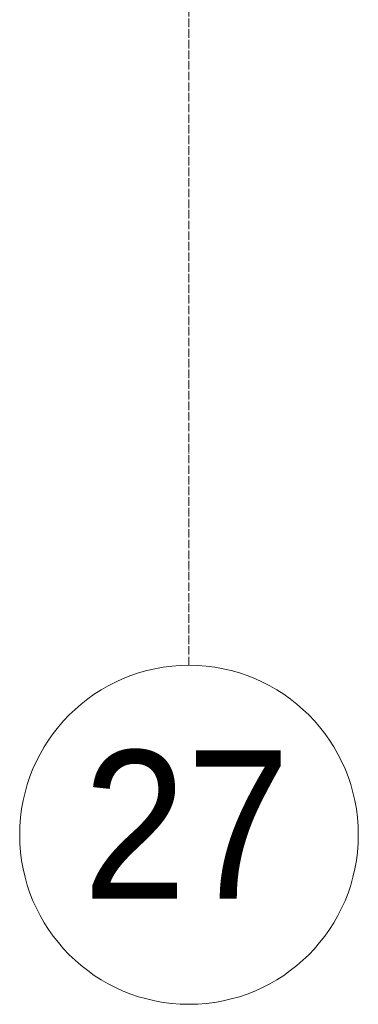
# Model space of a CAD drawing. Header units: millimetres. Extents: x 5617 to 113279, y 7718 to 199432.
# Tile 9 of 79: x 38026 to 38826, y 11226 to 13549. Entities that reach past the tile are written whole.
import ezdxf

# ---------------------------------------------------------------- set-up
doc = ezdxf.new("R2010")
doc.units = ezdxf.units.MM
doc.linetypes.add('Линия сетки', pattern=[25, 20, -2.5, 0, -2.5])
doc.layers.add('Оси', color=7, linetype='Continuous', lineweight=9)
doc.styles.add('Arial_1', font='arial.ttf', dxfattribs={"width": 0.9, "height": 350})

# ---------------------------------------------------------------- blocks, each defined once
blk = doc.blocks.new('Ось сетки - Круг_Ø8 мм-6577-МКСС_К4_L15_51_600_')
at = {"layer": 'Оси', "lineweight": 20}
for start, end in [(360, 180), (180, 360)]:
    blk.add_arc((0, 0), 4, start, end, dxfattribs=at)

msp = doc.modelspace()

# ---------------------------------------------------------------- linework, layer by layer
at = {"layer": 'Оси', "linetype": 'Линия сетки'}
msp.add_line((38426.3, 12025.7), (38426.3, 33150), dxfattribs=at)

# ---------------------------------------------------------------- block references
at = {"layer": 'Оси', "lineweight": 20, "xscale": 99.99999999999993, "yscale": 99.99999999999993, "zscale": 99.99999999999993}
msp.add_blockref('Ось сетки - Круг_Ø8 мм-6577-МКСС_К4_L15_51_600_', (38426.3, 11625.7), dxfattribs=at)

# ---------------------------------------------------------------- texts
at = {"layer": 'Оси', "insert": (38175.7, 11824.7), "char_height": 350, "width": 606.076, "attachment_point": 1, "style": 'Arial_1'}
msp.add_mtext('27', dxfattribs=at)

doc.saveas('drawing.dxf')
